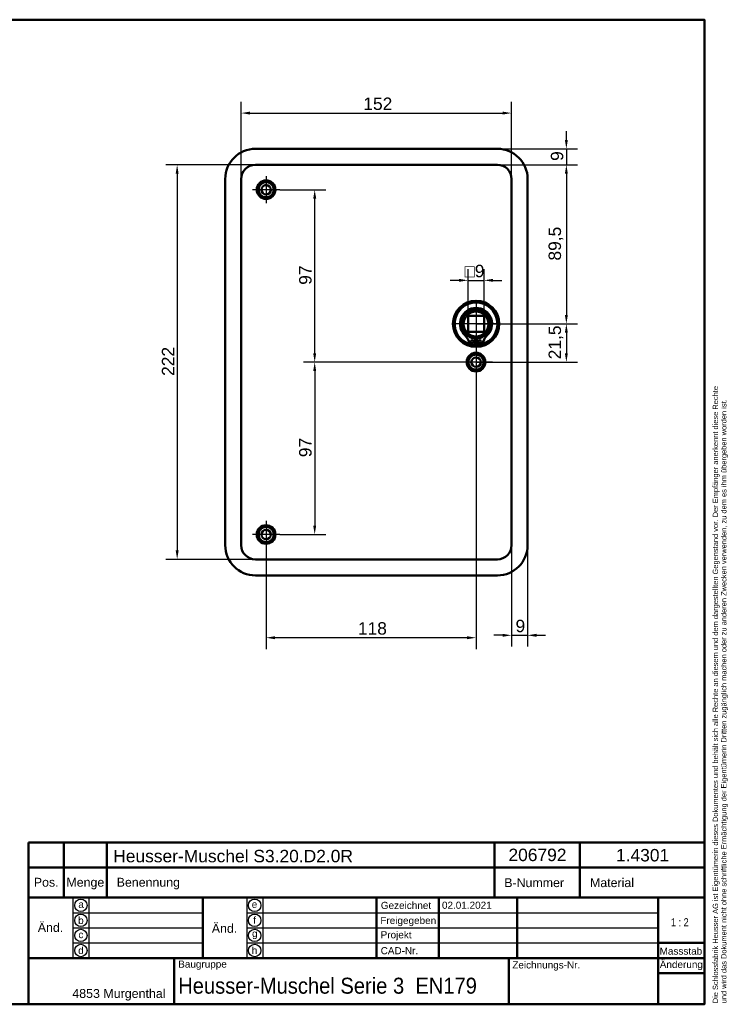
# Model space of a CAD drawing. Header units: millimetres. Extents: x 20 to 833, y 20 to 574.
# Tile 6 of 6: x 435 to 833, y 20 to 574. Entities that reach past the tile are written whole.
import ezdxf
from ezdxf.enums import TextEntityAlignment as Align

# ---------------------------------------------------------------- set-up
doc = ezdxf.new("R2010")
doc.units = ezdxf.units.MM
doc.header["$LTSCALE"] = 2
for name, color, linetype, lineweight in [('Bemaßungen(DIN)', 7, 'Continuous', 25), ('Mittelpunktmarkierung(DIN)', 7, 'Continuous', 25), ('Sichtbare Kanten(DIN)', 7, 'Continuous', 50), ('Skizziergeometrie(DIN)', 7, 'Continuous', 50), ('Skizzierlinie(DIN)', 7, 'Continuous', 25), ('Symbole(DIN)', 7, 'Continuous', 25)]:
    doc.layers.add(name, color=color, linetype=linetype, lineweight=lineweight)
doc.styles.add('Aktuell-DIN', font='arial.ttf')
doc.styles.add('STANDARD-DIN~0', font='arial.ttf')
doc.styles.add('Textstil10', font='arial.ttf')
doc.styles.add('Textstil41', font='arial.ttf', dxfattribs={"width": 0.8})
doc.styles.add('Textstil83', font='arial.ttf', dxfattribs={"width": 0.8})
doc.dimstyles.new('CAD-LAN', dxfattribs={"dimscale": 2, "dimtxt": 3.5, "dimasz": 2.5, "dimexe": 3.175, "dimexo": 0, "dimgap": 0.8, "dimtad": 1, "dimrnd": 1e-08, "dimtxsty": 'STANDARD-DIN~0', "dimcen": 0.09, "dimdle": 10, "dimclrd": 250, "dimclre": 250, "dimclrt": 250, "dimadec": 0, "dimazin": 2, "dimtfac": 1, "dimtmove": 0, "dimatfit": 3, "dimfxl": 1, "dimtolj": 1, "dimtzin": 0, "dimlwd": 25, "dimlwe": 25, "dimarcsym": 0})

# ---------------------------------------------------------------- blocks, each defined once
blk = doc.blocks.new('Ränder Standardrahmen')
at = {"layer": 'Skizziergeometrie(DIN)', "flags": 128}
blk.add_lwpolyline([(10, 10), (10, 287), (410, 287), (410, 10), (10, 10)], dxfattribs=at)
blk = doc.blocks.new('Schriftfelder Heusser')
at = {"layer": 'Skizziergeometrie(DIN)'}
for p, q in [((101, 229.92), (101, 236.92)), ((101, 236.92), (291, 236.92)), ((111, 229.92), (111, 236.92)), ((123, 229.92), (123, 236.92)), ((232, 229.92), (232, 236.92)), ((256, 229.92), (256, 236.92)), ((291, 236.92), (291, 229.92)), ((101, 191.42), (101, 229.92)), ((101, 229.92), (291, 229.92)), ((111, 229.92), (111, 221.42)), ((123, 229.92), (123, 221.42)), ((232, 229.92), (232, 221.42)), ((256, 229.92), (256, 221.42)), ((291, 229.92), (291, 191.42)), ((101, 221.42), (291, 221.42)), ((150, 221.42), (150, 204.42)), ((198.85, 221.42), (198.85, 204.42)), ((216.35, 221.42), (216.35, 204.42)), ((238.35, 221.42), (238.35, 204.42)), ((278, 221.42), (278, 191.42)), ((278, 208.67), (291, 208.67)), ((101, 204.42), (291, 204.42)), ((142, 204.42), (142, 191.42)), ((236, 204.42), (236, 191.42)), ((278, 200.17), (291, 200.17)), ((291, 191.42), (101, 191.42))]:
    blk.add_line(p, q, dxfattribs=at)
at = {"layer": 'Skizzierlinie(DIN)'}
for p, q in [((113.5, 221.42), (113.5, 204.42)), ((118, 221.42), (118, 204.42)), ((162.35, 221.42), (162.35, 204.42)), ((166.85, 221.42), (166.85, 204.42)), ((113.5, 217.17), (150, 217.17)), ((162.35, 217.17), (278, 217.17)), ((113.5, 212.92), (150, 212.92)), ((162.35, 212.92), (278, 212.92)), ((113.5, 208.67), (150, 208.67)), ((162.35, 208.67), (278, 208.67))]:
    blk.add_line(p, q, dxfattribs=at)
for centre in [(115.75, 219.25), (164.6, 219.25), (115.75, 215.04), (164.6, 215.04), (115.75, 210.79), (164.6, 210.79), (115.75, 206.54), (164.6, 206.54)]:
    blk.add_circle(centre, 1.75, dxfattribs=at)
at = {"layer": 'Symbole(DIN)', "color": 7, "insert": (293.33, 191.7), "char_height": 1.5, "width": 182.3003, "attachment_point": 1, "rotation": 90, "line_spacing_factor": 0.944221, "style": 'Aktuell-DIN'}
blk.add_mtext('\\fArial|b0|i0;\\H1.5000;Die Schlossfabrik Heusser AG ist Eigentümerin dieses Dokumentes und behält sich alle Rechte an diesem und dem dargestellten Gegenstand vor. Der Empfänger anerkennt diese Rechte\\Pund wird das Dokument nicht ohne schriftliche Ermächtigung der Eigentümerin Dritten zugänglich machen oder zu anderen Zwecken verwenden, zu dem es ihm übergeben worden ist.\\P ', dxfattribs=at)
at = {"layer": 'Symbole(DIN)', "color": 179, "true_color": 0x262659, "style": 'Aktuell-DIN'}
for s, insert, char_height, attachment_point in [('B-Nummer', (234.74, 225.62), 2.489, 4), ('Material', (265.02, 225.62), 2.489, 5), ('Pos.', (106, 227), 2.489, 2), ('Menge', (117, 227), 2.489, 2), ('Benennung', (125.81, 225.38), 2.489, 4), ('\\fArial|b0|i0;a', (115.81, 219.53), 2, 5), ('\\fArial|b0|i0;e', (164.54, 219.53), 2, 5), ('\\fArial|b0|i0;Gezeichnet', (200.05, 219.23), 2, 4), ('\\fArial|b0|i0;b', (115.75, 215), 2, 5), ('\\fArial|b0|i0;f', (164.55, 215.06), 2, 5), ('\\fArial|b0|i0;Freigegeben', (199.92, 216), 2, 1), ('\\fArial|b0|i0;c', (115.75, 211.01), 2, 5), ('\\fArial|b0|i0;g', (164.63, 211.05), 2, 5), ('\\fArial|b0|i0;Projekt', (200, 211.98), 2, 1), ('\\fArial|b0|i0;d', (115.76, 206.55), 2, 5), ('\\fArial|b0|i0;h', (164.55, 206.57), 2, 5), ('\\fArial|b0|i0;CAD-Nr.', (200, 207.5), 2, 1), ('\\fArial|b0|i0;\\H2.0000;Massstab', (284.39, 206.37), 2, 5), ('\\fArial|b0|i0;\\H2.0000;Baugruppe', (143.1, 203.73), 2, 1), ('\\fArial|b0|i0;Zeichnungs-Nr.', (237, 203.5), 2, 1), ('\\fArial|b0|i0;\\H2.5000;4853 Murgenthal', (113.33, 192.46), 2.5, 7)]:
    blk.add_mtext(s, dxfattribs=dict(at, insert=insert, char_height=char_height, attachment_point=attachment_point))
at = {"layer": 'Symbole(DIN)', "color": 179, "true_color": 0x262659, "attachment_point": 5, "style": 'Aktuell-DIN'}
for s, insert, char_height, width in [('Änd.', (107.21, 213), 2.489, 12.3494), ('Änd.', (156.12, 212.76), 2.489, 12.3494), ('\\fArial|b0|i0;Änderung', (284.51, 202.33), 2, 12.1143)]:
    blk.add_mtext(s, dxfattribs=dict(at, insert=insert, char_height=char_height, width=width))
at = {"layer": 'Symbole(DIN)', "color": 7, "insert": (143.1, 196.62), "char_height": 4.5, "width": 90.18, "attachment_point": 4, "style": 'Aktuell-DIN'}
blk.add_mtext('\\fArial|b0|i0;\\W0.90;\\H4.5000;Heusser-Muschel Serie 3  EN179', dxfattribs=at)
at = {"layer": 'Symbole(DIN)', "color": 179, "true_color": 0x262659, "style": 'Textstil10'}
blk.add_attdef('ERSTELLUNGSDATUM_001', (217.23, 218.29), '', height=2, dxfattribs=at)
at = {"layer": 'Symbole(DIN)', "color": 179, "true_color": 0x262659}
for tag, height, style, p in [('AUTOR', 2.49, 'Aktuell-DIN', (240.03, 219.26)), ('KONTROLLDATUM', 2, 'Textstil10', (217.42, 215.04)), ('KONTROLLIERT_VON', 2, 'Textstil10', (239.98, 215.05))]:
    blk.add_attdef(tag, text='', height=height, dxfattribs=dict(at, style=style)).set_placement(p, align=Align.MIDDLE_LEFT)
at = {"layer": 'Symbole(DIN)', "color": 7, "style": 'Textstil83', "width": 0.8}
blk.add_attdef('Anfänglicher_Ansichtsmaßstab_001', (281.57, 213.34), '', height=2.3, dxfattribs=at)
at = {"layer": 'Symbole(DIN)', "color": 179, "true_color": 0x262659, "style": 'Textstil10'}
blk.add_attdef('PROJEKT', text='', height=2, dxfattribs=at).set_placement((217.77, 209.72), align=Align.BOTTOM_LEFT)
at = {"layer": 'Symbole(DIN)', "color": 7, "style": 'Textstil41', "width": 0.8}
blk.add_attdef('STATUS', text='', height=5, dxfattribs=at).set_placement((284.53, 195.86), align=Align.MIDDLE_CENTER)
blk = doc.blocks.new('*D8')
at = {"layer": 'Bemaßungen(DIN)', "color": 250, "linetype": 'Continuous', "lineweight": 25, "true_color": 0x3f3f3f, "transparency": 16777216}
for p, q in [((559.61, 484.34), (559.61, 527.8)), ((711.61, 484.34), (711.61, 527.8)), ((564.61, 521.45), (706.61, 521.45))]:
    blk.add_line(p, q, dxfattribs=at)
at = {"layer": 'Bemaßungen(DIN)', "color": 250, "linetype": 'Continuous', "true_color": 0x3f3f3f, "transparency": 16777216}
for points in [[(564.61, 522.29), (564.61, 520.62), (559.61, 521.45)], [(706.61, 522.29), (706.61, 520.62), (711.61, 521.45)]]:
    blk.add_solid(points, dxfattribs=at)
at = {"layer": 'Defpoints', "color": 0, "linetype": 'Continuous', "transparency": 16777216}
for p in [(711.61, 521.45), (559.61, 484.34), (711.61, 484.34)]:
    blk.add_point(p, dxfattribs=at)
at = {"layer": 'Bemaßungen(DIN)', "color": 250, "linetype": 'Continuous', "lineweight": 25, "true_color": 0x3f3f3f, "transparency": 16777216, "insert": (628.24, 530.2), "char_height": 7, "attachment_point": 1, "style": 'STANDARD-DIN~0'}
blk.add_mtext('\\A1;152', dxfattribs=at)
blk = doc.blocks.new('*D9')
at = {"layer": 'Bemaßungen(DIN)', "color": 250, "linetype": 'Continuous', "lineweight": 25, "true_color": 0x3f3f3f, "transparency": 16777216}
for p, q in [((567.61, 492.34), (517.26, 492.34)), ((523.61, 487.34), (523.61, 275.34)), ((567.61, 270.34), (517.26, 270.34))]:
    blk.add_line(p, q, dxfattribs=at)
at = {"layer": 'Bemaßungen(DIN)', "color": 250, "linetype": 'Continuous', "true_color": 0x3f3f3f, "transparency": 16777216}
for points in [[(522.78, 487.34), (524.44, 487.34), (523.61, 492.34)], [(522.78, 275.34), (524.44, 275.34), (523.61, 270.34)]]:
    blk.add_solid(points, dxfattribs=at)
at = {"layer": 'Defpoints', "color": 0, "linetype": 'Continuous', "transparency": 16777216}
for p in [(567.61, 492.34), (523.61, 270.34), (567.61, 270.34)]:
    blk.add_point(p, dxfattribs=at)
at = {"layer": 'Bemaßungen(DIN)', "color": 250, "linetype": 'Continuous', "lineweight": 25, "true_color": 0x3f3f3f, "transparency": 16777216, "insert": (514.98, 373.58), "char_height": 7, "attachment_point": 1, "rotation": 90, "style": 'STANDARD-DIN~0'}
blk.add_mtext('\\A1;222', dxfattribs=at)
blk = doc.blocks.new('*D10')
at = {"layer": 'Bemaßungen(DIN)', "color": 250, "linetype": 'Continuous', "lineweight": 25, "true_color": 0x3f3f3f, "transparency": 16777216}
for p, q in [((703.61, 492.34), (748.74, 492.34)), ((742.39, 487.34), (742.39, 407.84)), ((691.61, 402.84), (748.74, 402.84))]:
    blk.add_line(p, q, dxfattribs=at)
at = {"layer": 'Bemaßungen(DIN)', "color": 250, "linetype": 'Continuous', "true_color": 0x3f3f3f, "transparency": 16777216}
for points in [[(741.56, 487.34), (743.23, 487.34), (742.39, 492.34)], [(741.56, 407.84), (743.23, 407.84), (742.39, 402.84)]]:
    blk.add_solid(points, dxfattribs=at)
at = {"layer": 'Defpoints', "color": 0, "linetype": 'Continuous', "transparency": 16777216}
for p in [(703.61, 492.34), (691.61, 402.84), (742.39, 402.84)]:
    blk.add_point(p, dxfattribs=at)
at = {"layer": 'Bemaßungen(DIN)', "color": 250, "linetype": 'Continuous', "lineweight": 25, "true_color": 0x3f3f3f, "transparency": 16777216, "insert": (732.38, 438.47), "char_height": 7, "attachment_point": 1, "rotation": 90, "style": 'STANDARD-DIN~0'}
blk.add_mtext('\\A1;89,5', dxfattribs=at)
blk = doc.blocks.new('*D11')
at = {"layer": 'Bemaßungen(DIN)', "color": 250, "linetype": 'Continuous', "lineweight": 25, "true_color": 0x3f3f3f, "transparency": 16777216}
for p, q in [((691.61, 402.84), (748.74, 402.84)), ((742.39, 397.84), (742.39, 386.34)), ((691.61, 381.34), (748.74, 381.34))]:
    blk.add_line(p, q, dxfattribs=at)
at = {"layer": 'Bemaßungen(DIN)', "color": 250, "linetype": 'Continuous', "true_color": 0x3f3f3f, "transparency": 16777216}
for points in [[(741.56, 397.84), (743.23, 397.84), (742.39, 402.84)], [(741.56, 386.34), (743.23, 386.34), (742.39, 381.34)]]:
    blk.add_solid(points, dxfattribs=at)
at = {"layer": 'Defpoints', "color": 0, "linetype": 'Continuous', "transparency": 16777216}
for p in [(691.61, 402.84), (691.61, 381.34), (742.39, 381.34)]:
    blk.add_point(p, dxfattribs=at)
at = {"layer": 'Bemaßungen(DIN)', "color": 250, "linetype": 'Continuous', "lineweight": 25, "true_color": 0x3f3f3f, "transparency": 16777216, "insert": (732.38, 382.91), "char_height": 7, "attachment_point": 1, "rotation": 90, "style": 'STANDARD-DIN~0'}
blk.add_mtext('\\A1;21,5', dxfattribs=at)
blk = doc.blocks.new('*D12')
at = {"layer": 'Bemaßungen(DIN)', "color": 250, "linetype": 'Continuous', "lineweight": 25, "true_color": 0x3f3f3f, "transparency": 16777216}
for p, q in [((742.39, 506.34), (742.39, 511.34)), ((703.61, 501.34), (748.74, 501.34)), ((742.39, 501.34), (742.39, 492.34)), ((703.61, 492.34), (748.74, 492.34)), ((742.39, 487.34), (742.39, 482.34))]:
    blk.add_line(p, q, dxfattribs=at)
at = {"layer": 'Bemaßungen(DIN)', "color": 250, "linetype": 'Continuous', "true_color": 0x3f3f3f, "transparency": 16777216}
for points in [[(741.56, 506.34), (743.23, 506.34), (742.39, 501.34)], [(741.56, 487.34), (743.23, 487.34), (742.39, 492.34)]]:
    blk.add_solid(points, dxfattribs=at)
at = {"layer": 'Defpoints', "color": 0, "linetype": 'Continuous', "transparency": 16777216}
for p in [(703.61, 501.34), (703.61, 492.34), (742.39, 492.34)]:
    blk.add_point(p, dxfattribs=at)
at = {"layer": 'Bemaßungen(DIN)', "color": 250, "linetype": 'Continuous', "lineweight": 25, "true_color": 0x3f3f3f, "transparency": 16777216, "insert": (733.65, 494.54), "char_height": 7, "attachment_point": 1, "rotation": 90, "style": 'STANDARD-DIN~0'}
blk.add_mtext('\\A1;9', dxfattribs=at)
blk = doc.blocks.new('*D13')
at = {"layer": 'Bemaßungen(DIN)', "color": 250, "linetype": 'Continuous', "lineweight": 25, "true_color": 0x3f3f3f, "transparency": 16777216}
for p, q in [((581.26, 478.34), (607.27, 478.34)), ((600.92, 386.34), (600.92, 473.34)), ((691.61, 381.34), (594.57, 381.34))]:
    blk.add_line(p, q, dxfattribs=at)
at = {"layer": 'Bemaßungen(DIN)', "color": 250, "linetype": 'Continuous', "true_color": 0x3f3f3f, "transparency": 16777216}
for points in [[(600.09, 473.34), (601.76, 473.34), (600.92, 478.34)], [(600.09, 386.34), (601.76, 386.34), (600.92, 381.34)]]:
    blk.add_solid(points, dxfattribs=at)
at = {"layer": 'Defpoints', "color": 0, "linetype": 'Continuous', "transparency": 16777216}
for p in [(581.26, 478.34), (600.92, 478.34), (691.61, 381.34)]:
    blk.add_point(p, dxfattribs=at)
at = {"layer": 'Bemaßungen(DIN)', "color": 250, "linetype": 'Continuous', "lineweight": 25, "true_color": 0x3f3f3f, "transparency": 16777216, "insert": (592.17, 424.83), "char_height": 7, "attachment_point": 1, "rotation": 90, "style": 'STANDARD-DIN~0'}
blk.add_mtext('\\A1;97', dxfattribs=at)
blk = doc.blocks.new('*D14')
at = {"layer": 'Bemaßungen(DIN)', "color": 250, "linetype": 'Continuous', "lineweight": 25, "true_color": 0x3f3f3f, "transparency": 16777216}
for p, q in [((691.61, 381.34), (594.57, 381.34)), ((600.92, 376.34), (600.92, 289.34)), ((581.26, 284.34), (607.27, 284.34))]:
    blk.add_line(p, q, dxfattribs=at)
at = {"layer": 'Bemaßungen(DIN)', "color": 250, "linetype": 'Continuous', "true_color": 0x3f3f3f, "transparency": 16777216}
for points in [[(600.09, 376.34), (601.76, 376.34), (600.92, 381.34)], [(600.09, 289.34), (601.76, 289.34), (600.92, 284.34)]]:
    blk.add_solid(points, dxfattribs=at)
at = {"layer": 'Defpoints', "color": 0, "linetype": 'Continuous', "transparency": 16777216}
for p in [(691.61, 381.34), (581.26, 284.34), (600.92, 284.34)]:
    blk.add_point(p, dxfattribs=at)
at = {"layer": 'Bemaßungen(DIN)', "color": 250, "linetype": 'Continuous', "lineweight": 25, "true_color": 0x3f3f3f, "transparency": 16777216, "insert": (592.17, 327.83), "char_height": 7, "attachment_point": 1, "rotation": 90, "style": 'STANDARD-DIN~0'}
blk.add_mtext('\\A1;97', dxfattribs=at)
blk = doc.blocks.new('*D15')
at = {"layer": 'Bemaßungen(DIN)', "color": 250, "linetype": 'Continuous', "lineweight": 25, "true_color": 0x3f3f3f, "transparency": 16777216}
for p, q in [((691.61, 372.09), (691.61, 219.91)), ((573.61, 276.69), (573.61, 219.91)), ((686.61, 226.26), (578.61, 226.26))]:
    blk.add_line(p, q, dxfattribs=at)
at = {"layer": 'Bemaßungen(DIN)', "color": 250, "linetype": 'Continuous', "true_color": 0x3f3f3f, "transparency": 16777216}
for points in [[(578.61, 227.1), (578.61, 225.43), (573.61, 226.26)], [(686.61, 227.1), (686.61, 225.43), (691.61, 226.26)]]:
    blk.add_solid(points, dxfattribs=at)
at = {"layer": 'Defpoints', "color": 0, "linetype": 'Continuous', "transparency": 16777216}
for p in [(691.61, 372.09), (573.61, 276.69), (573.61, 226.26)]:
    blk.add_point(p, dxfattribs=at)
at = {"layer": 'Bemaßungen(DIN)', "color": 250, "linetype": 'Continuous', "lineweight": 25, "true_color": 0x3f3f3f, "transparency": 16777216, "insert": (625.2, 235.01), "char_height": 7, "attachment_point": 1, "style": 'STANDARD-DIN~0'}
blk.add_mtext('\\A1;118', dxfattribs=at)
blk = doc.blocks.new('*D16')
at = {"layer": 'Bemaßungen(DIN)', "color": 250, "linetype": 'Continuous', "lineweight": 25, "true_color": 0x3f3f3f, "transparency": 16777216}
for p, q in [((711.61, 278.34), (711.61, 221.27)), ((720.61, 278.34), (720.61, 221.27)), ((706.61, 227.62), (701.61, 227.62)), ((711.61, 227.62), (720.61, 227.62)), ((725.61, 227.62), (730.61, 227.62))]:
    blk.add_line(p, q, dxfattribs=at)
at = {"layer": 'Bemaßungen(DIN)', "color": 250, "linetype": 'Continuous', "true_color": 0x3f3f3f, "transparency": 16777216}
for points in [[(706.61, 228.46), (706.61, 226.79), (711.61, 227.62)], [(725.61, 228.46), (725.61, 226.79), (720.61, 227.62)]]:
    blk.add_solid(points, dxfattribs=at)
at = {"layer": 'Defpoints', "color": 0, "linetype": 'Continuous', "transparency": 16777216}
for p in [(711.61, 278.34), (720.61, 278.34), (720.61, 227.62)]:
    blk.add_point(p, dxfattribs=at)
at = {"layer": 'Bemaßungen(DIN)', "color": 250, "linetype": 'Continuous', "lineweight": 25, "true_color": 0x3f3f3f, "transparency": 16777216, "insert": (713.81, 236.37), "char_height": 7, "attachment_point": 1, "style": 'STANDARD-DIN~0'}
blk.add_mtext('\\A1;9', dxfattribs=at)
blk = doc.blocks.new('*D17')
at = {"layer": 'Bemaßungen(DIN)', "color": 250, "linetype": 'Continuous', "lineweight": 25, "true_color": 0x3f3f3f, "transparency": 16777216}
for p, q in [((687.11, 407.34), (687.11, 433.69)), ((696.11, 407.34), (696.11, 433.69)), ((682.11, 427.34), (677.11, 427.34)), ((687.11, 427.34), (696.11, 427.34)), ((701.11, 427.34), (706.11, 427.34))]:
    blk.add_line(p, q, dxfattribs=at)
at = {"layer": 'Bemaßungen(DIN)', "color": 250, "linetype": 'Continuous', "true_color": 0x3f3f3f, "transparency": 16777216}
for points in [[(682.11, 428.17), (682.11, 426.51), (687.11, 427.34)], [(701.11, 428.17), (701.11, 426.51), (696.11, 427.34)]]:
    blk.add_solid(points, dxfattribs=at)
at = {"layer": 'Defpoints', "color": 0, "linetype": 'Continuous', "transparency": 16777216}
for p in [(696.11, 427.34), (687.11, 407.34), (696.11, 407.34)]:
    blk.add_point(p, dxfattribs=at)
at = {"layer": 'Bemaßungen(DIN)', "color": 250, "linetype": 'Continuous', "lineweight": 25, "true_color": 0x3f3f3f, "transparency": 16777216, "insert": (685.24, 436.09), "char_height": 7, "attachment_point": 1, "style": 'STANDARD-DIN~0'}
blk.add_mtext('\\A1;\\fAIGDT|b0|i0;\\H7.0000;o\\fArial|b0|i0;\\H7.0000;9', dxfattribs=at)

msp = doc.modelspace()

# ---------------------------------------------------------------- linework, layer by layer
at = {"layer": 'Mittelpunktmarkierung(DIN)', "linetype": 'Continuous'}
for p, q in [((573.61, 485.989), (573.61, 470.689)), ((581.26, 478.339), (565.96, 478.339)), ((691.61, 414.839), (691.61, 390.839)), ((703.61, 402.839), (679.61, 402.839)), ((691.61, 390.589), (691.61, 372.089)), ((700.86, 381.339), (682.36, 381.339)), ((573.61, 291.989), (573.61, 276.689)), ((581.26, 284.339), (565.96, 284.339))]:
    msp.add_line(p, q, dxfattribs=at)
at = {"layer": 'Sichtbare Kanten(DIN)'}
for p, q in [((567.61, 501.339), (703.61, 501.339)), ((703.61, 492.339), (567.61, 492.339)), ((550.61, 278.339), (550.61, 484.339)), ((559.61, 484.339), (559.61, 278.339)), ((711.61, 278.339), (711.61, 484.339)), ((720.61, 484.339), (720.61, 278.339)), ((687.11, 407.339), (696.11, 407.339)), ((687.11, 398.339), (687.11, 407.339)), ((696.11, 407.339), (696.11, 398.339)), ((696.11, 398.339), (687.11, 398.339)), ((690.993, 394.632), (690.993, 390.932)), ((692.226, 390.932), (692.226, 394.632)), ((690.993, 390.932), (689.609, 390.932)), ((693.611, 390.932), (692.226, 390.932)), ((567.61, 270.339), (703.61, 270.339)), ((703.61, 261.339), (567.61, 261.339))]:
    msp.add_line(p, q, dxfattribs=at)
for centre, radius in [((573.61, 478.339), 5.25), ((573.61, 478.339), 4.25), ((573.61, 478.339), 2.65), ((691.61, 402.839), 13), ((691.61, 402.839), 12.5), ((691.61, 402.839), 8), ((691.61, 402.839), 7), ((689.378, 392.782), 0.85), ((693.841, 392.782), 0.85), ((691.61, 381.339), 5.25), ((691.61, 381.339), 4.25), ((691.61, 381.339), 2.65), ((573.61, 284.339), 5.25), ((573.61, 284.339), 4.25), ((573.61, 284.339), 2.65)]:
    msp.add_circle(centre, radius, dxfattribs=at)
for centre, radius, start, end in [((567.61, 484.339), 17, 90, 180), ((703.61, 484.339), 17, 0, 90), ((567.61, 484.339), 8, 90, 180), ((703.61, 484.339), 8, 0, 90), ((691.61, 402.839), 12, 284.7921, 255.2079), ((691.61, 402.839), 9, 310.90334, 229.09666), ((691.61, 402.839), 8.967, 314.36355, 225.63645), ((679.24, 390.192), 8.725, 14.80219, 45.63645), ((691.61, 402.106), 7.5, 220.96945, 265.28369), ((691.61, 402.839), 8.2, 253.43926, 286.56074), ((691.61, 402.839), 9, 266.0711, 273.9289), ((691.61, 402.106), 7.5, 274.71631, 319.03055), ((703.98, 390.192), 8.725, 134.36355, 165.19781), ((689.609, 392.932), 2, 194.80219, 270), ((691.61, 402.839), 12, 262.89827, 277.10173), ((693.611, 392.932), 2, 270, 345.19781), ((567.61, 278.339), 17, 180, 270), ((567.61, 278.339), 8, 180, 270), ((703.61, 278.339), 8, 270, 0), ((703.61, 278.339), 17, 270, 0)]:
    msp.add_arc(centre, radius, start, end, dxfattribs=at)

# ---------------------------------------------------------------- block references
at = {"xscale": 2, "yscale": 2, "zscale": 2}
msp.add_blockref('Ränder Standardrahmen', (0, 0), dxfattribs=at)
msp.add_blockref('Schriftfelder Heusser', (238, -362.833), dxfattribs=at).add_auto_attribs({'ERSTELLUNGSDATUM_001': '02.01.2021', 'Anfänglicher_Ansichtsmaßstab_001': '1 : 2'})

# ---------------------------------------------------------------- texts
at = {"layer": 'Symbole(DIN)', "color": 7, "char_height": 7, "attachment_point": 1, "style": 'Aktuell-DIN'}
for s, insert, width in [('{\\fArial|b0|i0;\\H7.0000;Heusser-Muschel S3.20.D2.0R}', (487.659, 106.906), 134.78202), ('{\\fArial|b0|i0;\\H7.0000;206792}', (709.83, 107.58), 32.62043), ('{\\fArial|b0|i0;\\H7.0000;1.4301}', (770.274, 107.401), 29.89939)]:
    msp.add_mtext(s, dxfattribs=dict(at, insert=insert, width=width))

# ---------------------------------------------------------------- dimensions: what is measured, and where the dimension line sits
at = {"layer": 'Bemaßungen(DIN)', "color": 250, "linetype": 'Continuous', "lineweight": 25, "true_color": 0x3f3f3f}
for base, p1, p2, angle, override, picture, middle in [((711.61, 521.452), (559.61, 484.339), (711.61, 484.339), 180, {"dimgap": 0.8, "dimdec": 2, "dimtol": 0, "dimlim": 0, "dimtp": 0, "dimtm": 0, "dimtdec": 2, "dimtofl": 0, "dimatfit": 1}, '*D8', (635.61, 521.452)), ((742.394, 492.339), (703.61, 501.339), (703.61, 492.339), 270, {"dimgap": 0.8, "dimdec": 2, "dimtol": 0, "dimlim": 0, "dimtp": 0, "dimtm": 0, "dimtdec": 2, "dimtofl": 1, "dimatfit": 1}, '*D12', (742.394, 496.839)), ((523.61, 270.339), (567.61, 492.339), (567.61, 270.339), 90, {"dimgap": 0.8, "dimdec": 2, "dimtol": 0, "dimlim": 0, "dimtp": 0, "dimtm": 0, "dimtdec": 2, "dimtofl": 0, "dimatfit": 1}, '*D9', (523.61, 381.339)), ((742.394, 402.839), (703.61, 492.339), (691.61, 402.839), 90, {"dimgap": 0.8, "dimdec": 2, "dimtol": 0, "dimlim": 0, "dimtp": 0, "dimtm": 0, "dimtdec": 2, "dimtofl": 0, "dimatfit": 1}, '*D10', (742.394, 447.589)), ((600.922, 478.339), (691.61, 381.339), (581.26, 478.339), 90, {"dimgap": 0.8, "dimdec": 2, "dimtol": 0, "dimlim": 0, "dimtp": 0, "dimtm": 0, "dimtdec": 2, "dimtofl": 0, "dimatfit": 1}, '*D13', (600.922, 429.839)), ((742.394, 381.339), (691.61, 402.839), (691.61, 381.339), 90, {"dimgap": 0.8, "dimdec": 2, "dimtol": 0, "dimlim": 0, "dimtp": 0, "dimtm": 0, "dimtdec": 2, "dimtofl": 0, "dimatfit": 1}, '*D11', (742.394, 392.089)), ((600.922, 284.339), (691.61, 381.339), (581.26, 284.339), 90, {"dimgap": 0.8, "dimdec": 2, "dimtol": 0, "dimlim": 0, "dimtp": 0, "dimtm": 0, "dimtdec": 2, "dimtofl": 0, "dimatfit": 1}, '*D14', (600.922, 332.839)), ((573.61, 226.264), (691.61, 372.089), (573.61, 276.689), 180, {"dimgap": 0.8, "dimdec": 2, "dimtol": 0, "dimlim": 0, "dimtp": 0, "dimtm": 0, "dimtdec": 2, "dimtofl": 0, "dimatfit": 1}, '*D15', (632.61, 226.264))]:
    dim = msp.add_linear_dim(base=base, p1=p1, p2=p2, angle=angle, dimstyle='CAD-LAN', override=override, dxfattribs=at)
    dim.commit()
    dim.dimension.update_dxf_attribs({"geometry": picture, "text_midpoint": middle, "dimtype": 160})
dim = msp.add_linear_dim(base=(696.11, 427.339), p1=(687.11, 407.339), p2=(696.11, 407.339), angle=180, text='\\fAIGDT|b0|i0;\\H7.0000;o\\fArial|b0|i0;\\H7.0000;<>', dimstyle='CAD-LAN', override={"dimgap": 0.8, "dimdec": 2, "dimtol": 0, "dimlim": 0, "dimtp": 0, "dimtm": 0, "dimtdec": 2, "dimtofl": 1, "dimatfit": 1}, dxfattribs=at)
dim.commit()
dim.dimension.update_dxf_attribs({"geometry": '*D17', "text_midpoint": (691.61, 427.339), "dimtype": 160})
dim = msp.add_linear_dim(base=(720.61, 227.624), p1=(711.61, 278.339), p2=(720.61, 278.339), dimstyle='CAD-LAN', override={"dimgap": 0.8, "dimdec": 2, "dimtol": 0, "dimlim": 0, "dimtp": 0, "dimtm": 0, "dimtdec": 2, "dimtofl": 1, "dimatfit": 1}, dxfattribs=at)
dim.commit()
dim.dimension.update_dxf_attribs({"geometry": '*D16', "text_midpoint": (716.11, 227.624), "dimtype": 160})

doc.saveas('drawing.dxf')
